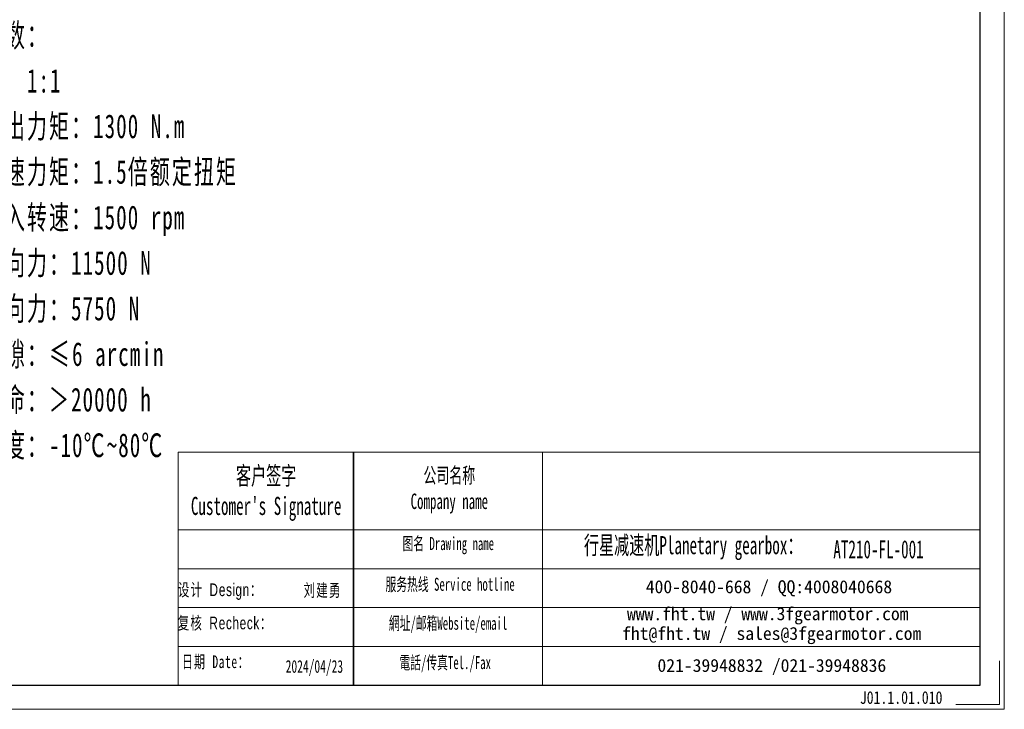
# Model space of a CAD drawing. Header units: millimetres. Extents: x 2097 to 3389, y 2082 to 2992.
# Tile 3 of 5: x 2767 to 3389, y 2082 to 2518. Entities that reach past the tile are written whole.
import ezdxf

# ---------------------------------------------------------------- set-up
doc = ezdxf.new("R2010")
doc.units = ezdxf.units.MM
doc.layers.get('0').update_dxf_attribs({"lineweight": 35})
doc.layers.add('6文字层', color=3, linetype='Continuous')
for name, color, linetype, lineweight in [('7标注层', 4, 'Continuous', 18), ('SLD-0', 7, 'Continuous', 18), ('图框_外框线', 7, 'Continuous', 18), ('尺寸线层', 3, 'Continuous', 18)]:
    doc.layers.add(name, color=color, linetype=linetype, lineweight=lineweight)
doc.styles.add('SLDTEXTSTYLE4', font='txt', dxfattribs={"width": 0.611111})
doc.styles.add('标准', font='txt', dxfattribs={"width": 0.667})
doc.styles.add('样式 1', font='txt', dxfattribs={"width": 0.8})

msp = doc.modelspace()

# ---------------------------------------------------------------- linework, layer by layer
msp.add_line((2977.6884, 2244.5163), (2977.6884, 2097.4882))
at = {"layer": '7标注层', "color": 0}
msp.add_line((2866.7787, 2244.5163), (2866.7787, 2097.5134), dxfattribs=at)
at = {"layer": '图框_外框线'}
for p, q in [((2866.7787, 2244.5163), (2977.6884, 2244.5163)), ((2977.6884, 2244.5163), (2977.6884, 2097.5134)), ((2977.6884, 2244.5163), (3373.668, 2244.5163)), ((3097.1862, 2244.5163), (3097.1862, 2097.5134)), ((2866.7787, 2195.4613), (2977.6884, 2195.4613)), ((2977.6884, 2195.4613), (3373.668, 2195.4613)), ((2866.7787, 2170.9338), (3373.668, 2170.9338)), ((2866.7787, 2146.4063), (3373.668, 2146.4063)), ((2866.7787, 2121.8788), (3373.668, 2121.8788))]:
    msp.add_line(p, q, dxfattribs=at)
at = {"layer": '图框_外框线', "color": 3}
msp.add_lwpolyline([(2102.7098, 2082.2006), (3388.9808, 2082.2006), (3388.9808, 2991.7779), (2102.7098, 2991.7779)], close=True, dxfattribs=at)
at = {"layer": '图框_外框线', "color": 3, "lineweight": 25}
msp.add_lwpolyline([(2179.2735, 2097.5134), (3373.668, 2097.5134), (3373.668, 2976.4652), (2179.2735, 2976.4652)], close=True, dxfattribs=at)
at = {"layer": '图框_外框线', "color": 3}
msp.add_lwpolyline([(3385.9182, 2112.8261), (3385.9182, 2085.2632), (3358.3553, 2085.2632)], dxfattribs=at)

# ---------------------------------------------------------------- texts
at = {"layer": '6文字层', "insert": (3297.6467, 2093.6278), "char_height": 8, "width": 43.304423, "attachment_point": 1, "style": '样式 1'}
msp.add_mtext('J01.1.01.010', dxfattribs=at)
at = {"layer": 'SLD-0', "color": 1, "attachment_point": 2}
for s, insert, char_height, width, style in [("{\\fSimSun|b1|i0|c134|p2;客户签字\\PCustomer's Signature}", (2922.4248, 2235.4409), 11.446166, 142.391482, 'SLDTEXTSTYLE4'), ('{\\fSimSun|b1|i0|c134|p2;公司名称\\PCompany name}', (3038.1952, 2234.8333), 9.810999, 127.021807, 'SLDTEXTSTYLE4'), ('{\\fSimSun|b1|i0|c134|p2;图名 Drawing name}', (3037.5246, 2190.94), 8.175833, 104.558144, 'SLDTEXTSTYLE4'), ('{\\fSimSun|b1|i0|c134|p2;  \\H1.1667x;行星减速机Planetary gearbox\\fSimSun|b0|i0|c134|p2;：}', (3188.2512, 2191.5707), 9.810999, 154.303865, 'SLDTEXTSTYLE4'), ('AT210-FL-001', (3309.4619, 2188.9658), 11.446166, 83.299242, 'SLDTEXTSTYLE4'), ('{\\fSimSun|b1|i0|c134|p2;服务热线 Service hotline}', (3038.684, 2165.2313), 8.175833, 116.487817, 'SLDTEXTSTYLE4'), ('{\\fSimSun|b0|i0|c134|p2;\\T1.1;设计 \\fArial|b0|i0|c0|p34;Design\\fSimSun|b0|i0|c134|p2;：}', (2893.3578, 2161.6773), 8, 131.357485, '标准'), ('{\\fSimSun|b0|i0|c134|p2;\\T1.1;刘建勇}', (2958.0708, 2161.3576), 8, 31.971711, '标准'), ('{\\fSimSun|b0|i0|c134|p2;\\T1.1;复核 \\fArial|b0|i0|c0|p34;Recheck\\fSimSun|b0|i0|c134|p2;：}', (2896.4666, 2140.699), 8, 128.777701, '标准'), ('{\\fSimSun|b1|i0|c134|p2;網址/邮箱Website/email}', (3037.4109, 2140.5988), 8.175833, 121.252853, 'SLDTEXTSTYLE4'), ('{\\T1.1;日期 Date：}', (2890.6086, 2116.2353), 8, 114.354931, '标准'), ('{\\fSimSun|b1|i0|c134|p2;電話/传真Tel./Fax}', (3035.5792, 2115.7742), 8.175833, 122.711169, 'SLDTEXTSTYLE4'), ('2024/04/23', (2952.9108, 2113.2748), 8, 31.971711, '标准')]:
    msp.add_mtext(s, dxfattribs=dict(at, insert=insert, char_height=char_height, width=width, style=style))
at = {"layer": 'SLD-0', "color": 1, "char_height": 8.175833, "attachment_point": 2}
for s, insert, width in [('{\\fSimSun|b1|i0|c134|p2;400-8040-668 / QQ:4008040668}', (3240.2214, 2163.6691), 238.042715), ('{\\fSimSun|b1|i0|c134|p2;www.fht.tw / www.3fgearmotor.com }', (3239.4675, 2146.6399), 238.310685), ('{\\fSimSun|b1|i0|c134|p2;fht@fht.tw / sales@3fgearmotor.com }', (3241.9592, 2134.1903), 238.310685), ('{\\fSimSun|b1|i0|c134|p2;021-39948832 /021-39948836 }', (3242.0447, 2113.9866), 181.968236)]:
    msp.add_mtext(s, dxfattribs=dict(at, insert=insert, width=width))
at = {"layer": '尺寸线层', "insert": (2715.4283, 2515.4215), "char_height": 15, "width": 242.998884, "attachment_point": 1, "line_spacing_factor": 1.15057, "style": '标准'}
msp.add_mtext('{\\W0.97451x;\\T1.10000;性能参数：}\\P{\\W0.97451x;\\T1.10000;减速比：1:1}\\P{\\W0.97451x;\\T1.10000;额定输出力矩：1300 N.m}\\P{\\W0.97451x;\\T1.10000;最大加速力矩：1.5倍额定扭矩}\\P{\\W0.97451x;\\T1.10000;额定输入转速：1500 rpm}\\P{\\W0.97451x;\\T1.10000;容许径向力：11500 N}\\P{\\W0.97451x;\\T1.10000;容许轴向力：5750 N}\\P{\\W0.97451x;\\T1.10000;回程间隙：≤6 arcmin}\\P{\\W0.97451x;\\T1.10000;使用寿命：＞20000 h}\\P{\\W0.97451x;\\T1.10000;使用温度：-10℃~80℃}', dxfattribs=at)

doc.saveas('drawing.dxf')
